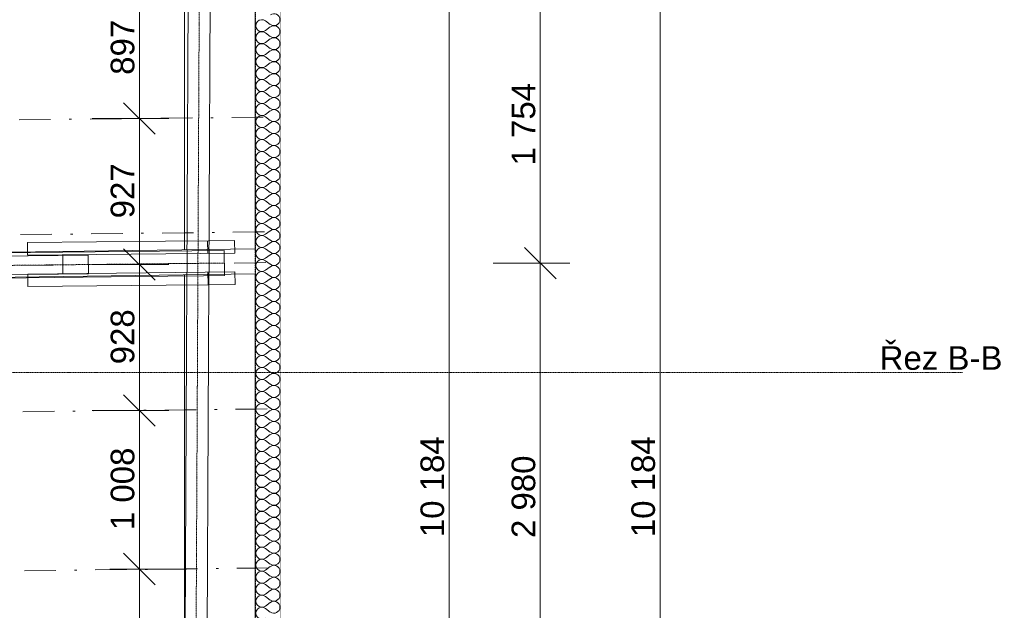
# Model space of a CAD drawing. Header units: millimetres. Extents: x -23738 to 4435, y -2716 to 20653.
# Tile 158 of 160: x -1818 to 4435, y 12247 to 16000. Entities that reach past the tile are written whole.
import ezdxf

# ---------------------------------------------------------------- set-up
doc = ezdxf.new("R2010")
doc.units = ezdxf.units.MM
doc.header["$MEASUREMENT"] = 0
for name, pattern in [('Wipeout_Contour', [1000, 0, -1000]), ('Čerchovaná', [450, 200, -117.5, 15, -117.5]), ('Čerchovaná S', [3.5, 1.5, -0.85, 0.3, -0.85]), ('Čárkovaná S', [2.5, 1.5, -1])]:
    doc.linetypes.add(name, pattern=pattern)
for name, color, linetype in [('9._POHLED ZÁPADNÍ_2_Konstrukce - krov', 7, 'Continuous'), ('9._POHLED ZÁPADNÍ_2_Konstrukce - nosné', 7, 'Continuous'), ('9._POHLED ZÁPADNÍ_2_Kresby a obrázky', 7, 'Continuous'), ('9._POHLED ZÁPADNÍ_2_Kóty - SP', 7, 'Continuous'), ('9._POHLED ZÁPADNÍ_2_Nové_Konstrukce - nosné', 7, 'Continuous'), ('9._POHLED ZÁPADNÍ_2_Nové_Výplně - Povrchové', 7, 'Continuous'), ('9._POHLED ZÁPADNÍ_2_Nové_Výplně – Řezové', 7, 'Continuous'), ('9._POHLED ZÁPADNÍ_2_Výplně - Povrchové', 7, 'Continuous'), ('9._POHLED ZÁPADNÍ_2_VÝTAH VAR 1', 7, 'Continuous'), ('9._POHLED ZÁPADNÍ_2_Značky - řezy', 7, 'Continuous')]:
    doc.layers.add(name, color=color, linetype=linetype)
doc.styles.add('GENEROVANÝ_STYL_2', font='arial.ttf')

# ---------------------------------------------------------------- blocks, each defined once
blk = doc.blocks.new('*X22', base_point=(-24533.1, -6254.2))
at = {"layer": '9._POHLED ZÁPADNÍ_2_Nové_Výplně – Řezové', "color": 21, "linetype": 'Continuous', "lineweight": 20, "true_color": 0xffaaaa}
for p, q in [((-256.9, 15992.4), (-226.5, 15969.5)), ((-256.9, 15931.4), (-226.5, 15954.3)), ((-256.9, 15916.2), (-226.5, 15893.3)), ((-256.9, 15855.2), (-226.5, 15878.1)), ((-256.9, 15840), (-226.5, 15817.1)), ((-256.9, 15779), (-226.5, 15801.9)), ((-256.9, 15763.8), (-226.5, 15741)), ((-256.9, 15702.9), (-226.5, 15725.7)), ((-256.9, 15687.6), (-226.5, 15664.8)), ((-256.9, 15626.7), (-226.5, 15649.5)), ((-256.9, 15611.4), (-226.5, 15588.6)), ((-256.9, 15550.5), (-226.5, 15573.3)), ((-256.9, 15535.2), (-226.5, 15512.4)), ((-256.9, 15474.3), (-226.5, 15497.1)), ((-256.9, 15459), (-226.5, 15436.2)), ((-256.9, 15398.1), (-226.5, 15421)), ((-256.9, 15382.9), (-226.5, 15360)), ((-256.9, 15321.9), (-226.5, 15344.8)), ((-256.9, 15306.7), (-226.5, 15283.8)), ((-256.9, 15245.7), (-226.5, 15268.6)), ((-256.9, 15230.5), (-226.5, 15207.6)), ((-256.9, 15169.5), (-226.5, 15192.4)), ((-256.9, 15154.3), (-226.5, 15131.4)), ((-256.9, 15093.3), (-226.5, 15116.2)), ((-256.9, 15078.1), (-226.5, 15055.2)), ((-256.9, 15017.1), (-226.5, 15040)), ((-256.9, 15001.9), (-226.5, 14979)), ((-256.9, 14941), (-226.5, 14963.8)), ((-256.9, 14925.7), (-226.5, 14902.9)), ((-256.9, 14864.8), (-226.5, 14887.6)), ((-256.9, 14849.5), (-226.5, 14826.7)), ((-256.9, 14788.6), (-226.5, 14811.4)), ((-256.9, 14773.3), (-226.5, 14750.5)), ((-256.9, 14712.4), (-226.5, 14735.2)), ((-256.9, 14697.1), (-226.5, 14674.3)), ((-256.9, 14636.2), (-226.5, 14659)), ((-256.9, 14621), (-226.5, 14598.1)), ((-256.9, 14560), (-226.5, 14582.9)), ((-256.9, 14544.8), (-226.5, 14521.9)), ((-256.9, 14483.8), (-226.5, 14506.7)), ((-256.9, 14468.6), (-226.5, 14445.7)), ((-256.9, 14407.6), (-226.5, 14430.5)), ((-256.9, 14392.4), (-226.5, 14369.5)), ((-256.9, 14331.4), (-226.5, 14354.3)), ((-256.9, 14316.2), (-226.5, 14293.3)), ((-256.9, 14255.2), (-226.5, 14278.1)), ((-256.9, 14240), (-226.5, 14217.1)), ((-256.9, 14179), (-226.5, 14201.9)), ((-256.9, 14163.8), (-226.5, 14141)), ((-256.9, 14102.9), (-226.5, 14125.7)), ((-256.9, 14087.6), (-226.5, 14064.8)), ((-256.9, 14026.7), (-226.5, 14049.5)), ((-256.9, 14011.4), (-226.5, 13988.6)), ((-256.9, 13950.5), (-226.5, 13973.3)), ((-256.9, 13935.2), (-226.5, 13912.4)), ((-256.9, 13874.3), (-226.5, 13897.1)), ((-256.9, 13859), (-226.5, 13836.2)), ((-256.9, 13798.1), (-226.5, 13821)), ((-256.9, 13782.9), (-226.5, 13760)), ((-256.9, 13721.9), (-226.5, 13744.8)), ((-256.9, 13706.7), (-226.5, 13683.8)), ((-256.9, 13645.7), (-226.5, 13668.6)), ((-256.9, 13630.5), (-226.5, 13607.6)), ((-256.9, 13569.5), (-226.5, 13592.4)), ((-256.9, 13554.3), (-226.5, 13531.4)), ((-256.9, 13493.3), (-226.5, 13516.2)), ((-256.9, 13478.1), (-226.5, 13455.2)), ((-256.9, 13417.1), (-226.5, 13440)), ((-256.9, 13401.9), (-226.5, 13379)), ((-256.9, 13341), (-226.5, 13363.8)), ((-256.9, 13325.7), (-226.5, 13302.9)), ((-256.9, 13264.8), (-226.5, 13287.6)), ((-256.9, 13249.5), (-226.5, 13226.7)), ((-256.9, 13188.6), (-226.5, 13211.4)), ((-256.9, 13173.3), (-226.5, 13150.5)), ((-256.9, 13112.4), (-226.5, 13135.2)), ((-256.9, 13097.1), (-226.5, 13074.3)), ((-256.9, 13036.2), (-226.5, 13059)), ((-256.9, 13021), (-226.5, 12998.1)), ((-256.9, 12960), (-226.5, 12982.9)), ((-256.9, 12944.8), (-226.5, 12921.9)), ((-256.9, 12883.8), (-226.5, 12906.7)), ((-256.9, 12868.6), (-226.5, 12845.7)), ((-256.9, 12807.6), (-226.5, 12830.5)), ((-256.9, 12792.4), (-226.5, 12769.5)), ((-256.9, 12731.4), (-226.5, 12754.3)), ((-256.9, 12716.2), (-226.5, 12693.3)), ((-256.9, 12655.2), (-226.5, 12678.1)), ((-256.9, 12640), (-226.5, 12617.1)), ((-256.9, 12579), (-226.5, 12601.9)), ((-256.9, 12563.8), (-226.5, 12541)), ((-256.9, 12502.9), (-226.5, 12525.7)), ((-256.9, 12487.6), (-226.5, 12464.8)), ((-256.9, 12426.7), (-226.5, 12449.5)), ((-256.9, 12411.4), (-226.5, 12388.6)), ((-256.9, 12350.5), (-226.5, 12373.3)), ((-256.9, 12335.2), (-226.5, 12312.4)), ((-256.9, 12274.3), (-226.5, 12297.1)), ((-256.9, 12259), (-226.5, 12236.2))]:
    blk.add_line(p, q, dxfattribs=at)
for centre, start, end in [((-203.6, 16000), 0, 126.8699), ((-279.8, 15961.9), 53.1301, 306.8699), ((-203.6, 16000), 233.1301, 0), ((-203.6, 15923.8), 0, 126.8699), ((-279.8, 15885.7), 53.1301, 306.8699), ((-203.6, 15923.8), 233.1301, 0), ((-203.6, 15847.6), 0, 126.8699), ((-279.8, 15809.5), 53.1301, 306.8699), ((-203.6, 15847.6), 233.1301, 0), ((-279.8, 15733.3), 53.1301, 306.8699), ((-203.6, 15771.4), 0, 126.8699), ((-203.6, 15771.4), 233.1301, 0), ((-203.6, 15695.2), 0, 126.8699), ((-279.8, 15657.1), 53.1301, 306.8699), ((-203.6, 15695.2), 233.1301, 0), ((-203.6, 15619), 0, 126.8699), ((-279.8, 15581), 53.1301, 306.8699), ((-203.6, 15619), 233.1301, 0), ((-203.6, 15542.9), 0, 126.8699), ((-279.8, 15504.8), 53.1301, 306.8699), ((-203.6, 15542.9), 233.1301, 0), ((-279.8, 15428.6), 53.1301, 306.8699), ((-203.6, 15466.7), 0, 126.8699), ((-203.6, 15466.7), 233.1301, 0), ((-279.8, 15352.4), 53.1301, 306.8699), ((-203.6, 15390.5), 0, 126.8699), ((-203.6, 15390.5), 233.1301, 0), ((-203.6, 15314.3), 0, 126.8699), ((-279.8, 15276.2), 53.1301, 306.8699), ((-203.6, 15314.3), 233.1301, 0), ((-203.6, 15238.1), 0, 126.8699), ((-279.8, 15200), 53.1301, 306.8699), ((-203.6, 15238.1), 233.1301, 0), ((-203.6, 15161.9), 0, 126.8699), ((-279.8, 15123.8), 53.1301, 306.8699), ((-203.6, 15161.9), 233.1301, 0), ((-279.8, 15047.6), 53.1301, 306.8699), ((-203.6, 15085.7), 0, 126.8699), ((-203.6, 15085.7), 233.1301, 0), ((-279.8, 14971.4), 53.1301, 306.8699), ((-203.6, 15009.5), 0, 126.8699), ((-203.6, 15009.5), 233.1301, 0), ((-203.6, 14933.3), 0, 126.8699), ((-279.8, 14895.2), 53.1301, 306.8699), ((-203.6, 14933.3), 233.1301, 0), ((-203.6, 14857.1), 0, 126.8699), ((-279.8, 14819), 53.1301, 306.8699), ((-203.6, 14857.1), 233.1301, 0), ((-279.8, 14742.9), 53.1301, 306.8699), ((-203.6, 14781), 0, 126.8699), ((-203.6, 14781), 233.1301, 0), ((-279.8, 14666.7), 53.1301, 306.8699), ((-203.6, 14704.8), 0, 126.8699), ((-203.6, 14704.8), 233.1301, 0), ((-203.6, 14628.6), 0, 126.8699), ((-279.8, 14590.5), 53.1301, 306.8699), ((-203.6, 14628.6), 233.1301, 0), ((-203.6, 14552.4), 0, 126.8699), ((-279.8, 14514.3), 53.1301, 306.8699), ((-203.6, 14552.4), 233.1301, 0), ((-203.6, 14476.2), 0, 126.8699), ((-279.8, 14438.1), 53.1301, 306.8699), ((-203.6, 14476.2), 233.1301, 0), ((-279.8, 14361.9), 53.1301, 306.8699), ((-203.6, 14400), 0, 126.8699), ((-203.6, 14400), 233.1301, 0), ((-279.8, 14285.7), 53.1301, 306.8699), ((-203.6, 14323.8), 0, 126.8699), ((-203.6, 14323.8), 233.1301, 0), ((-203.6, 14247.6), 0, 126.8699), ((-279.8, 14209.5), 53.1301, 306.8699), ((-203.6, 14247.6), 233.1301, 0), ((-203.6, 14171.4), 0, 126.8699), ((-279.8, 14133.3), 53.1301, 306.8699), ((-203.6, 14171.4), 233.1301, 0), ((-203.6, 14095.2), 0, 126.8699), ((-279.8, 14057.1), 53.1301, 306.8699), ((-203.6, 14095.2), 233.1301, 0), ((-279.8, 13981), 53.1301, 306.8699), ((-203.6, 14019), 0, 126.8699), ((-203.6, 14019), 233.1301, 0), ((-203.6, 13942.9), 0, 126.8699), ((-279.8, 13904.8), 53.1301, 306.8699), ((-203.6, 13942.9), 233.1301, 0), ((-203.6, 13866.7), 0, 126.8699), ((-279.8, 13828.6), 53.1301, 306.8699), ((-203.6, 13866.7), 233.1301, 0), ((-203.6, 13790.5), 0, 126.8699), ((-279.8, 13752.4), 53.1301, 306.8699), ((-203.6, 13790.5), 233.1301, 0), ((-279.8, 13676.2), 53.1301, 306.8699), ((-203.6, 13714.3), 0, 126.8699), ((-203.6, 13714.3), 233.1301, 0), ((-279.8, 13600), 53.1301, 306.8699), ((-203.6, 13638.1), 0, 126.8699), ((-203.6, 13638.1), 233.1301, 0), ((-203.6, 13561.9), 0, 126.8699), ((-279.8, 13523.8), 53.1301, 306.8699), ((-203.6, 13561.9), 233.1301, 0), ((-203.6, 13485.7), 0, 126.8699), ((-279.8, 13447.6), 53.1301, 306.8699), ((-203.6, 13485.7), 233.1301, 0), ((-203.6, 13409.5), 0, 126.8699), ((-279.8, 13371.4), 53.1301, 306.8699), ((-203.6, 13409.5), 233.1301, 0), ((-279.8, 13295.2), 53.1301, 306.8699), ((-203.6, 13333.3), 0, 126.8699), ((-203.6, 13333.3), 233.1301, 0), ((-203.6, 13257.1), 0, 126.8699), ((-279.8, 13219), 53.1301, 306.8699), ((-203.6, 13257.1), 233.1301, 0), ((-203.6, 13181), 0, 126.8699), ((-279.8, 13142.9), 53.1301, 306.8699), ((-203.6, 13181), 233.1301, 0), ((-203.6, 13104.8), 0, 126.8699), ((-279.8, 13066.7), 53.1301, 306.8699), ((-203.6, 13104.8), 233.1301, 0), ((-279.8, 12990.5), 53.1301, 306.8699), ((-203.6, 13028.6), 0, 126.8699), ((-203.6, 13028.6), 233.1301, 0), ((-279.8, 12914.3), 53.1301, 306.8699), ((-203.6, 12952.4), 0, 126.8699), ((-203.6, 12952.4), 233.1301, 0), ((-203.6, 12876.2), 0, 126.8699), ((-279.8, 12838.1), 53.1301, 306.8699), ((-203.6, 12876.2), 233.1301, 0), ((-203.6, 12800), 0, 126.8699), ((-279.8, 12761.9), 53.1301, 306.8699), ((-203.6, 12800), 233.1301, 0), ((-203.6, 12723.8), 0, 126.8699), ((-279.8, 12685.7), 53.1301, 306.8699), ((-203.6, 12723.8), 233.1301, 0), ((-279.8, 12609.5), 53.1301, 306.8699), ((-203.6, 12647.6), 0, 126.8699), ((-203.6, 12647.6), 233.1301, 0), ((-279.8, 12533.3), 53.1301, 306.8699), ((-203.6, 12571.4), 0, 126.8699), ((-203.6, 12571.4), 233.1301, 0), ((-203.6, 12495.2), 0, 126.8699), ((-279.8, 12457.1), 53.1301, 306.8699), ((-203.6, 12495.2), 233.1301, 0), ((-203.6, 12419), 0, 126.8699), ((-279.8, 12381), 53.1301, 306.8699), ((-203.6, 12419), 233.1301, 0), ((-279.8, 12304.8), 53.1301, 306.8699), ((-203.6, 12342.9), 0, 126.8699), ((-203.6, 12342.9), 233.1301, 0), ((-279.8, 12228.6), 53.1301, 306.8699), ((-203.6, 12266.7), 0, 126.8699), ((-203.6, 12266.7), 233.1301, 0)]:
    blk.add_arc(centre, 38.1, start, end, dxfattribs=at)

msp = doc.modelspace()

# ---------------------------------------------------------------- linework, layer by layer
at = {"layer": '9._POHLED ZÁPADNÍ_2_Kóty - SP', "color": 154, "linetype": 'Continuous', "lineweight": 13}
for p, q in [((909.3, 7933.1), (909.3, 18117.3)), ((2248.6, 7933.1), (2248.6, 18117.3)), ((-1058.2, 15372), (-1058.2, 16268.8)), ((1488.1, 14453), (1488.1, 16207.5)), ((-1158.2, 15472), (-958.2, 15272)), ((-870.7, 15372), (-1358.2, 15372)), ((1388.1, 14553), (1588.1, 14353)), ((1675.6, 14453), (1188.1, 14453)), ((1488.1, 11472.8), (1488.1, 14453)), ((-1158.2, 13617), (-958.2, 13417)), ((-870.7, 13517), (-1358.2, 13517)), ((-1058.2, 12509.3), (-1058.2, 13517)), ((-1158.2, 12609.3), (-958.2, 12409.3)), ((-1058.2, 11463.6), (-1058.2, 12509.3))]:
    msp.add_line(p, q, dxfattribs=at)

# ---------------------------------------------------------------- texts
at = {"layer": '9._POHLED ZÁPADNÍ_2_Kóty - SP', "color": 154, "linetype": 'Continuous', "lineweight": 13, "char_height": 150, "attachment_point": 7, "rotation": 90, "style": 'GENEROVANÝ_STYL_2'}
for s, insert, width in [('\\A1;{\\pql;\\fArial|b0|i0|c0|p38;897}', (-1088.2, 15649.7), 341.487), ('\\A1;{\\pql;\\fArial|b0|i0|c0|p38;1\xa0754}', (1458.1, 15073.8), 512.914), ('\\A1;{\\pql;\\fArial|b0|i0|c0|p38;927}', (-1088.2, 14737.5), 341.487), ('\\A1;{\\pql;\\fArial|b0|i0|c0|p38;928}', (-1088.2, 13810.1), 341.487), ('\\A1;{\\pql;\\fArial|b0|i0|c0|p38;10\xa0184}', (879.3, 12711.9), 626.744), ('\\A1;{\\pql;\\fArial|b0|i0|c0|p38;10\xa0184}', (2218.6, 12711.9), 626.744), ('\\A1;{\\pql;\\fArial|b0|i0|c0|p38;1\xa0008}', (-1088.2, 12756.7), 512.914), ('\\A1;{\\pql;\\fArial|b0|i0|c0|p38;2\xa0980}', (1458.1, 12706.4), 512.914)]:
    msp.add_mtext(s, dxfattribs=dict(at, insert=insert, width=width))
at = {"layer": '9._POHLED ZÁPADNÍ_2_Značky - řezy', "color": 154, "linetype": 'Continuous', "lineweight": 13, "insert": (3643.5, 13773.1), "char_height": 150, "attachment_point": 7, "style": 'GENEROVANÝ_STYL_2'}
msp.add_mtext('\\A1;{\\pql;\\pt0;\\fArial|b0|i0|c0|p38;Řez B-B}', dxfattribs=at)

# ---------------------------------------------------------------- wipeouts: each hides what was drawn before it
at = {"color": 254, "linetype": 'Wipeout_Contour', "lineweight": 0, "ltscale": 36793.983046}
msp.add_wipeout([(-161.7, 351.5), (-161.7, 17956.8), (-321.7, 17969.6), (-321.7, 351.5)], dxfattribs=at).dxf.layer = '9._POHLED ZÁPADNÍ_2_Nové_Výplně - Povrchové'

# ---------------------------------------------------------------- next in the draw order: linework, layer by layer
at = {"layer": '9._POHLED ZÁPADNÍ_2_Nové_Konstrukce - nosné', "color": 1, "linetype": 'Continuous', "lineweight": 25, "flags": 128}
for points in [[(-161.7, 351.5), (-161.7, 18117.3)], [(-161.7, 351.5), (-161.7, 18117.3)], [(-321.7, 17969.6), (-321.7, 351.5)]]:
    msp.add_lwpolyline(points, dxfattribs=at)

# ---------------------------------------------------------------- next in the draw order: wipeouts: each hides what was drawn before it
at = {"color": 254, "linetype": 'Wipeout_Contour', "lineweight": 0, "ltscale": 51007.22037}
msp.add_wipeout([(-772.6, 17554), (-772.1, 7935.5), (-322.1, 7935.5), (-322.6, 17518.2)], dxfattribs=at).dxf.layer = '9._POHLED ZÁPADNÍ_2_Výplně - Povrchové'

# ---------------------------------------------------------------- next in the draw order: linework, layer by layer
at = {"layer": '9._POHLED ZÁPADNÍ_2_Konstrukce - krov', "color": 8, "linetype": 'Continuous', "lineweight": 13}
msp.add_line((-453.1, 14596.8), (-1769.4, 14583.8), dxfattribs=at)
at = {"layer": '9._POHLED ZÁPADNÍ_2_Konstrukce - nosné', "color": 251, "linetype": 'Continuous', "lineweight": 20, "true_color": 0x6a6a6a, "flags": 128}
for points in [[(-322.1, 7935.5), (-322.6, 17969.6)], [(-772.6, 17554), (-772.3, 11558)]]:
    msp.add_lwpolyline(points, dxfattribs=at)
at = {"layer": '9._POHLED ZÁPADNÍ_2_Kóty - SP', "color": 154, "linetype": 'Continuous', "lineweight": 13}
msp.add_line((-758.2, 12509.3), (-1245.7, 12509.3), dxfattribs=at)
at = {"layer": '9._POHLED ZÁPADNÍ_2_Nové_Konstrukce - nosné', "color": 1, "linetype": 'Continuous', "lineweight": 25, "flags": 128}
msp.add_lwpolyline([(-321.7, 17969.6), (-321.7, 351.5)], dxfattribs=at)

# ---------------------------------------------------------------- next in the draw order: wipeouts: each hides what was drawn before it
at = {"color": 254, "linetype": 'Wipeout_Contour', "lineweight": 0, "ltscale": 44942.732142}
msp.add_wipeout([(-321.7, 17969.6), (-321.7, 4499.1), (-161.7, 4499.1), (-161.7, 17956.8)], dxfattribs=at).dxf.layer = '9._POHLED ZÁPADNÍ_2_Nové_Výplně – Řezové'

# ---------------------------------------------------------------- next in the draw order: linework, layer by layer
at = {"layer": '9._POHLED ZÁPADNÍ_2_Konstrukce - krov', "color": 8, "linetype": 'Čerchovaná', "lineweight": 13}
for p, q in [((-271.9, 15380.9), (-3156.1, 15348.3)), ((-263.7, 14651.8), (-3947.1, 14610.2)), ((-247.6, 13526.7), (-4134.4, 13482.9)), ((-238.4, 12516.2), (-4125.1, 12472.3))]:
    msp.add_line(p, q, dxfattribs=at)
at = {"layer": '9._POHLED ZÁPADNÍ_2_Značky - řezy', "color": 154, "linetype": 'Čerchovaná S', "lineweight": 13}
msp.add_line((-2556, 13758.4), (4168.8, 13758.4), dxfattribs=at)

# ---------------------------------------------------------------- next in the draw order: block references
at = {"layer": '9._POHLED ZÁPADNÍ_2_VÝTAH VAR 1', "color": 9, "linetype": 'Continuous', "lineweight": 13}
msp.add_blockref('*X22', (-24533.1, -6254.2), dxfattribs=at)

# ---------------------------------------------------------------- next in the draw order: wipeouts: each hides what was drawn before it
at = {"color": 254, "linetype": 'Wipeout_Contour', "lineweight": 0, "ltscale": 64510.152897}
msp.add_wipeout([(-10544.7, 14243.6), (-322.3, 14384.3), (-324.5, 14544.3), (-10546.9, 14403.6)], dxfattribs=at).dxf.layer = '9._POHLED ZÁPADNÍ_2_Výplně - Povrchové'

# ---------------------------------------------------------------- next in the draw order: linework, layer by layer
at = {"layer": '9._POHLED ZÁPADNÍ_2_Konstrukce - krov', "color": 8, "linetype": 'Continuous', "lineweight": 13}
for p, q in [((-739.3, 17853.2), (-789.7, 7744.3)), ((-599.3, 17852.5), (-649.7, 7743.6)), ((-1769.4, 14583.8), (-1768.6, 14503.8)), ((-1769.4, 14583.8), (-1768.6, 14503.8)), ((-624.6, 14595.1), (-623.9, 14515.1)), ((-452.3, 14516.8), (-453.1, 14596.8)), ((-10986.6, 14420.4), (-519.4, 14533.6)), ((-1768.6, 14503.8), (-452.3, 14516.8)), ((-517.7, 14373.6), (-519.4, 14533.6)), ((-1383.5, 14504.6), (-2095.6, 14496.9)), ((-1544.7, 14502.8), (-1543.4, 14382.8)), ((-1382.2, 14384.6), (-1383.5, 14504.6)), ((-2094.3, 14376.9), (-1382.2, 14384.6)), ((-451.1, 14396.8), (-1767.4, 14383.8)), ((-1767.4, 14383.8), (-1766.6, 14303.8)), ((-1767.4, 14383.8), (-1766.6, 14303.8)), ((-622.7, 14395.1), (-621.9, 14315.1)), ((-450.3, 14316.8), (-451.1, 14396.8)), ((-10984.9, 14260.4), (-517.7, 14373.6)), ((-1766.6, 14303.8), (-450.3, 14316.8))]:
    msp.add_line(p, q, dxfattribs=at)
at = {"layer": '9._POHLED ZÁPADNÍ_2_Konstrukce - krov', "color": 251, "linetype": 'Čerchovaná S', "lineweight": 13, "true_color": 0x6a6a6a}
for p, q in [((-669.3, 17852.8), (-719.7, 7743.9)), ((-10985.7, 14340.4), (-518.5, 14453.6))]:
    msp.add_line(p, q, dxfattribs=at)
at = {"layer": '9._POHLED ZÁPADNÍ_2_Konstrukce - krov', "color": 8, "linetype": 'Čerchovaná', "lineweight": 13}
msp.add_line((-256.1, 14456.2), (-4142.8, 14412.4), dxfattribs=at)
at = {"layer": '9._POHLED ZÁPADNÍ_2_Konstrukce - nosné', "color": 251, "linetype": 'Continuous', "lineweight": 20, "true_color": 0x6a6a6a, "flags": 128}
for points in [[(-324.5, 14544.3), (-10546.9, 14403.6)], [(-10544.7, 14243.6), (-322.3, 14384.3)]]:
    msp.add_lwpolyline(points, dxfattribs=at)
at = {"layer": '9._POHLED ZÁPADNÍ_2_Kresby a obrázky', "color": 7, "linetype": 'Čárkovaná S', "lineweight": 13}
msp.add_line((-322.1, 8005.9), (-322.6, 17969.6), dxfattribs=at)
at = {"layer": '9._POHLED ZÁPADNÍ_2_Kóty - SP', "color": 154, "linetype": 'Continuous', "lineweight": 13}
for p, q in [((-1058.2, 14444.6), (-1058.2, 15372)), ((-1158.2, 14544.6), (-958.2, 14344.6)), ((-870.7, 14444.6), (-1358.2, 14444.6)), ((-1058.2, 13517), (-1058.2, 14444.6))]:
    msp.add_line(p, q, dxfattribs=at)

doc.saveas('drawing.dxf')
